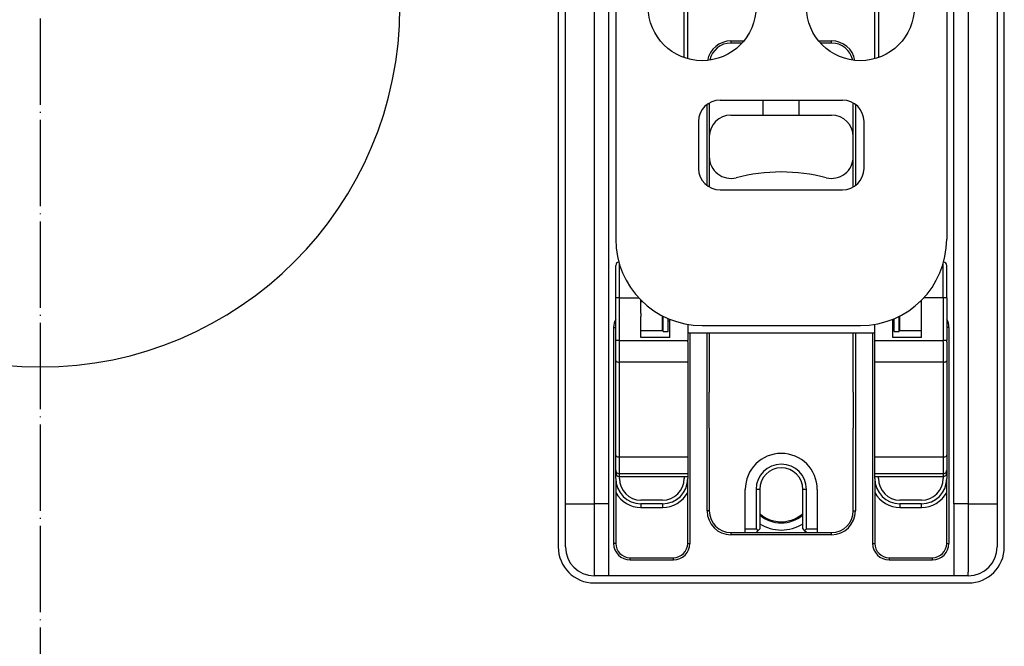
# Model space of a CAD drawing. Extents: x -1763 to 4575, y -3429 to 1051.
# Tile 40 of 174: x -3 to 134, y -1811 to -1724. Entities that reach past the tile are written whole.
import ezdxf

# ---------------------------------------------------------------- set-up
doc = ezdxf.new("R2010")
doc.units = 0
doc.linetypes.add('DOT_CENTER', pattern=[14, 12, -1, 0, -1])
doc.layers.get('0').update_dxf_attribs({"linetype": 'CONTINUOUS'})
doc.layers.add('1', color=7, linetype='CONTINUOUS')

# ---------------------------------------------------------------- blocks, each defined once
blk = doc.blocks.new('HEADPLATE_TSK', base_point=(-401.37, -2707.76))
at = {"layer": '1', "color": 1, "linetype": 'DOT_CENTER'}
blk.add_line((0, -1483.75), (0, -1960), dxfattribs=at)
blk = doc.blocks.new('Z_STAGE_PLATE__630', base_point=(73, -1800.88))
at = {"color": 1, "linetype": 'CONTINUOUS'}
for p, q in [((79, -1652.88), (79, -1790.88)), ((127, -1790.88), (127, -1652.88)), ((73, -1743.88), (73, -1699.88)), ((77, -1699.88), (77, -1743.88)), ((129, -1699.88), (129, -1743.88)), ((133, -1699.88), (133, -1743.88)), ((96, -1726.58), (97.81, -1726.58)), ((96, -1726.58), (96, -1726.88)), ((97.55, -1726.88), (96, -1726.88)), ((108.19, -1726.58), (110, -1726.58)), ((110, -1726.88), (108.45, -1726.88)), ((110, -1726.88), (110, -1726.58)), ((93, -1735.19), (93, -1739.88)), ((113, -1739.88), (113, -1735.19)), ((92.7, -1746.69), (92.7, -1735.39)), ((113.3, -1735.39), (113.3, -1746.69)), ((93, -1739.88), (93, -1742.68)), ((113, -1742.68), (113, -1739.88)), ((93, -1742.68), (93, -1746.38)), ((113, -1745.88), (113, -1742.68)), ((73, -1745.88), (73, -1743.88)), ((77, -1743.88), (77, -1744.38)), ((77, -1744.38), (77, -1748.38)), ((129, -1743.88), (129, -1744.38)), ((129, -1744.38), (129, -1748.38)), ((133, -1743.88), (133, -1745.88)), ((73, -1746.88), (73, -1745.88)), ((113, -1746.89), (113, -1745.88)), ((133, -1745.88), (133, -1746.88)), ((73, -1748.88), (73, -1746.88)), ((93, -1746.38), (93, -1746.89)), ((133, -1746.88), (133, -1748.88)), ((73, -1775.38), (73, -1748.88)), ((77, -1748.38), (77, -1748.88)), ((77, -1748.88), (77, -1775.38)), ((129, -1748.38), (129, -1748.82)), ((129, -1748.82), (129, -1748.88)), ((129, -1748.88), (129, -1775.38)), ((133, -1748.88), (133, -1775.38)), ((79.7, -1766.38), (79.7, -1796.38)), ((79.7, -1766.38), (80, -1766.38)), ((80, -1768.22), (80, -1766.38)), ((90, -1766.38), (90, -1767.19)), ((116, -1767.19), (116, -1766.38)), ((126, -1766.38), (126, -1768.22)), ((126.3, -1766.38), (126, -1766.38)), ((126.3, -1766.38), (126.3, -1796.38)), ((90, -1767.19), (90, -1768.22)), ((90.3, -1767.19), (90.3, -1796.38)), ((92.7, -1791.88), (92.7, -1767.19)), ((93, -1767.19), (93, -1775.38)), ((113, -1775.38), (113, -1767.19)), ((113.3, -1767.19), (113.3, -1791.88)), ((115.7, -1767.19), (115.7, -1796.38)), ((116, -1768.22), (116, -1767.19)), ((80, -1768.38), (80, -1768.22)), ((80, -1770.97), (80, -1768.38)), ((90, -1768.38), (90, -1768.22)), ((90, -1768.38), (90, -1771.22)), ((116, -1768.38), (116, -1768.22)), ((116, -1771.22), (116, -1768.38)), ((126, -1768.38), (126, -1768.22)), ((126, -1768.38), (126, -1770.97)), ((80, -1784.14), (80, -1770.97)), ((90, -1771.22), (90, -1784.39)), ((116, -1784.39), (116, -1771.22)), ((126, -1770.97), (126, -1784.14)), ((73, -1777.38), (73, -1775.38)), ((77, -1775.38), (77, -1775.88)), ((77, -1775.88), (77, -1779.88)), ((93, -1780.38), (93, -1775.38)), ((113, -1775.38), (113, -1780.38)), ((129, -1775.38), (129, -1775.88)), ((129, -1775.88), (129, -1779.88)), ((133, -1775.38), (133, -1777.38)), ((73, -1777.88), (73, -1777.38)), ((133, -1777.38), (133, -1777.88)), ((73, -1778.38), (73, -1777.88)), ((73, -1780.38), (73, -1778.38)), ((133, -1777.88), (133, -1778.38)), ((133, -1778.38), (133, -1780.38)), ((73, -1790.88), (73, -1780.38)), ((77, -1779.88), (77, -1780.38)), ((77, -1780.38), (77, -1790.88)), ((93, -1780.38), (93, -1787.88)), ((113, -1787.78), (113, -1780.38)), ((129, -1779.88), (129, -1780.32)), ((129, -1780.32), (129, -1780.38)), ((129, -1780.38), (129, -1790.88)), ((133, -1780.38), (133, -1790.88)), ((80, -1786.23), (80, -1784.14)), ((90, -1784.39), (90, -1786.71)), ((116, -1786.71), (116, -1784.39)), ((126, -1784.14), (126, -1786.23)), ((80, -1786.59), (80, -1786.23)), ((80, -1787.38), (80, -1786.59)), ((90, -1786.71), (90, -1787.09)), ((90, -1787.09), (90, -1787.38)), ((116, -1787.09), (116, -1786.71)), ((116, -1787.38), (116, -1787.09)), ((126, -1786.23), (126, -1786.59)), ((126, -1786.59), (126, -1787.38)), ((80, -1787.38), (80, -1796.38)), ((90, -1796.38), (90, -1787.38)), ((93, -1787.88), (93, -1791.88)), ((113, -1791.88), (113, -1787.78)), ((116, -1787.38), (116, -1796.38)), ((126, -1796.38), (126, -1787.38)), ((73, -1790.88), (77, -1790.88)), ((73, -1796.88), (73, -1790.88)), ((79, -1790.88), (77, -1790.88)), ((77, -1790.88), (77, -1800.38)), ((79, -1790.88), (79, -1800.88)), ((129, -1790.88), (127, -1790.88)), ((127, -1790.88), (127, -1800.88)), ((129, -1790.88), (129, -1800.38)), ((129, -1790.88), (133, -1790.88)), ((133, -1790.88), (133, -1796.88)), ((93, -1791.88), (92.7, -1791.88)), ((113, -1791.88), (113.3, -1791.88)), ((96, -1794.88), (98, -1794.88)), ((96, -1794.88), (96, -1795.18)), ((110, -1795.18), (96, -1795.18)), ((98, -1794.88), (99.5, -1794.88)), ((99.5, -1794.88), (106.5, -1794.88)), ((106.5, -1794.88), (108, -1794.88)), ((108, -1794.88), (110, -1794.88)), ((110, -1795.18), (110, -1794.88)), ((80, -1796.38), (79.7, -1796.38)), ((90, -1796.38), (90.3, -1796.38)), ((115.7, -1796.38), (116, -1796.38)), ((126, -1796.38), (126.3, -1796.38)), ((82, -1798.68), (82, -1798.38)), ((82, -1798.38), (88, -1798.38)), ((82, -1798.68), (88, -1798.68)), ((88, -1798.68), (88, -1798.38)), ((118, -1798.38), (118, -1798.68)), ((118, -1798.38), (124, -1798.38)), ((118, -1798.68), (124, -1798.68)), ((124, -1798.68), (124, -1798.38)), ((77, -1800.38), (77, -1800.88)), ((79, -1800.88), (77, -1800.88)), ((127, -1800.88), (79, -1800.88)), ((129, -1800.88), (127, -1800.88)), ((129, -1800.88), (129, -1800.38))]:
    blk.add_line(p, q, dxfattribs=at)
for centre, radius, start, end in [((96, -1729.88), 3.3, 90, 169.8232), ((96, -1729.88), 3, 90, 168.0479), ((110, -1729.88), 3.3, 10.1768, 90), ((110, -1729.88), 3, 11.9521, 90), ((82, -1766.38), 2.3, 150.4082, 180), ((124, -1766.38), 2.3, 0, 29.5918), ((96, -1791.88), 3.3, 180, -90), ((96, -1791.88), 3, 180, -90), ((110, -1791.88), 3.3, -90, 0), ((110, -1791.88), 3, -90, 0), ((82, -1796.38), 2.3, 180, -90), ((82, -1796.38), 2, 180, -90), ((88, -1796.38), 2.3, -90, 0), ((88, -1796.38), 2, -90, 0), ((118, -1796.38), 2.3, 180, -90), ((118, -1796.38), 2, 180, -90), ((124, -1796.38), 2.3, -90, 0), ((124, -1796.38), 2, -90, 0), ((77, -1796.88), 4, 180, -90), ((129, -1796.88), 4, -90, 0)]:
    blk.add_arc(centre, radius, start, end, dxfattribs=at)
blk = doc.blocks.new('PIN_E7018-23703_1__631', base_point=(73, -1780.38))
at = {"color": 1, "linetype": 'CONTINUOUS'}
for p, q in [((73, -1777.38), (73, -1775.38)), ((77, -1775.38), (77, -1775.88)), ((77, -1775.88), (77, -1779.88)), ((73, -1780.38), (73, -1778.38)), ((77, -1779.88), (77, -1780.38))]:
    blk.add_line(p, q, dxfattribs=at)
blk = doc.blocks.new('PIN_E7018-23703_2__632', base_point=(73, -1748.88))
at = {"color": 1, "linetype": 'CONTINUOUS'}
for p, q in [((73, -1745.88), (73, -1743.88)), ((77, -1743.88), (77, -1744.38)), ((77, -1744.38), (77, -1748.38)), ((73, -1748.88), (73, -1746.88)), ((77, -1748.38), (77, -1748.88))]:
    blk.add_line(p, q, dxfattribs=at)
blk = doc.blocks.new('PIN_E7018-23703_7__636', base_point=(129, -1748.88))
at = {"color": 1, "linetype": 'CONTINUOUS'}
for p, q in [((129, -1743.88), (129, -1744.38)), ((129, -1744.38), (129, -1748.38)), ((133, -1743.88), (133, -1745.88)), ((133, -1746.88), (133, -1748.88)), ((129, -1748.38), (129, -1748.82)), ((129, -1748.82), (129, -1748.88))]:
    blk.add_line(p, q, dxfattribs=at)
blk = doc.blocks.new('PIN_E7018-23703_8__637', base_point=(129, -1780.38))
at = {"color": 1, "linetype": 'CONTINUOUS'}
for p, q in [((129, -1775.38), (129, -1775.88)), ((129, -1775.88), (129, -1779.88)), ((133, -1775.38), (133, -1777.38)), ((133, -1778.38), (133, -1780.38)), ((129, -1779.88), (129, -1780.32)), ((129, -1780.32), (129, -1780.38))]:
    blk.add_line(p, q, dxfattribs=at)
blk = doc.blocks.new('LATCHPINS__639', base_point=(73, -1780.38))
for name, p in [('PIN_E7018-23703_2__632', (73, -1748.88)), ('PIN_E7018-23703_7__636', (129, -1748.88)), ('PIN_E7018-23703_1__631', (73, -1780.38)), ('PIN_E7018-23703_8__637', (129, -1780.38))]:
    blk.add_blockref(name, p)
blk = doc.blocks.new('RAIL_E7018-23701_2__641', base_point=(116, -1766.79))
at = {"color": 1, "linetype": 'CONTINUOUS'}
for p, q in [((119.5, -1649.79), (119.5, -1645.79)), ((119.5, -1645.79), (122.5, -1645.79)), ((122.5, -1649.79), (122.5, -1645.79)), ((119.5, -1652.38), (119.5, -1649.79)), ((119.5, -1649.79), (122.5, -1649.79)), ((122.5, -1652.38), (122.5, -1649.79)), ((119.5, -1652.38), (119.5, -1652.88)), ((119.5, -1653.38), (119.5, -1652.88)), ((122.5, -1652.88), (122.5, -1652.38)), ((122.5, -1653.38), (122.5, -1652.88)), ((119.5, -1662.92), (119.5, -1653.38)), ((122.5, -1662.92), (122.5, -1653.38)), ((116.5, -1662.92), (116, -1663.42)), ((116, -1664.42), (116, -1663.42)), ((116.5, -1664.42), (116.5, -1662.92)), ((119.5, -1662.92), (116.5, -1662.92)), ((119.5, -1664.42), (119.5, -1662.92)), ((125.5, -1662.92), (122.5, -1662.92)), ((122.5, -1664.42), (122.5, -1662.92)), ((125.5, -1662.92), (126, -1663.42)), ((125.5, -1662.92), (125.5, -1664.42)), ((126, -1663.42), (126, -1664.42)), ((116.5, -1664.42), (116, -1664.42)), ((116, -1668.88), (116, -1664.42)), ((119.5, -1664.42), (116.5, -1664.42)), ((125.5, -1664.42), (122.5, -1664.42)), ((125.5, -1664.42), (126, -1664.42)), ((126, -1664.42), (126, -1668.38)), ((116, -1669.88), (116, -1668.88)), ((126, -1668.38), (126, -1669.38)), ((126, -1669.38), (126, -1675.29)), ((116, -1675.29), (116, -1669.88)), ((116, -1675.34), (116, -1675.29)), ((116, -1675.38), (116, -1675.34)), ((116, -1680.31), (116, -1675.38)), ((116.5, -1675.38), (116.5, -1675.29)), ((125.5, -1675.29), (125.5, -1675.38)), ((126, -1675.29), (126, -1675.38)), ((126, -1675.38), (126, -1676.21)), ((126, -1681.18), (126, -1676.21)), ((116, -1680.62), (116, -1680.31)), ((126, -1681.18), (126, -1684.38)), ((126, -1684.38), (126, -1688.97)), ((126, -1688.97), (126, -1737.29)), ((116, -1729.06), (116, -1714.61)), ((116.5, -1714.76), (116.5, -1728.9)), ((126, -1737.29), (126, -1748.16)), ((126, -1748.16), (126, -1749.16)), ((122.5, -1762.79), (122.5, -1762.59)), ((122.3, -1762.79), (122.5, -1762.79)), ((122.5, -1764.38), (122.5, -1762.79)), ((119.5, -1764.79), (119.5, -1764.88)), ((119.5, -1765.38), (119.5, -1764.88)), ((122.5, -1764.88), (122.5, -1764.38)), ((122.5, -1765.38), (122.5, -1764.88)), ((119.5, -1766.79), (119.5, -1765.38)), ((122.5, -1766.79), (122.5, -1765.38)), ((119.5, -1766.79), (122.5, -1766.79))]:
    blk.add_line(p, q, dxfattribs=at)
blk = doc.blocks.new('RAIL_E7018-23701_1__642', base_point=(80, -1766.79))
at = {"color": 1, "linetype": 'CONTINUOUS'}
for p, q in [((83.5, -1645.79), (86.5, -1645.79)), ((83.5, -1649.79), (83.5, -1645.79)), ((86.5, -1649.79), (86.5, -1645.79)), ((83.5, -1652.38), (83.5, -1649.79)), ((83.5, -1649.79), (86.5, -1649.79)), ((86.5, -1652.38), (86.5, -1649.79)), ((83.5, -1652.38), (83.5, -1652.88)), ((83.5, -1653.38), (83.5, -1652.88)), ((86.5, -1652.88), (86.5, -1652.38)), ((86.5, -1653.38), (86.5, -1652.88)), ((83.5, -1662.92), (83.5, -1653.38)), ((86.5, -1662.92), (86.5, -1653.38)), ((80.5, -1662.92), (80, -1663.42)), ((80, -1664.42), (80, -1663.42)), ((80.5, -1664.42), (80.5, -1662.92)), ((83.5, -1662.92), (80.5, -1662.92)), ((83.5, -1664.42), (83.5, -1662.92)), ((86.5, -1664.42), (86.5, -1662.92)), ((89.5, -1662.92), (86.5, -1662.92)), ((89.5, -1662.92), (89.5, -1664.42)), ((89.5, -1662.92), (90, -1663.42)), ((90, -1663.42), (90, -1664.42)), ((80, -1668.38), (80, -1664.42)), ((80.5, -1664.42), (80, -1664.42)), ((83.5, -1664.42), (80.5, -1664.42)), ((89.5, -1664.42), (86.5, -1664.42)), ((89.5, -1664.42), (90, -1664.42)), ((90, -1664.42), (90, -1668.88)), ((80, -1669.38), (80, -1668.38)), ((80, -1675.29), (80, -1669.38)), ((90, -1668.88), (90, -1669.88)), ((90, -1669.88), (90, -1675.29)), ((80, -1675.38), (80, -1675.29)), ((80, -1675.38), (80, -1676.21)), ((80, -1681.18), (80, -1676.21)), ((80.5, -1675.38), (80.5, -1675.29)), ((90, -1675.29), (90, -1675.34)), ((90, -1675.34), (90, -1675.38)), ((90, -1675.38), (90, -1680.31)), ((90, -1680.62), (90, -1680.31)), ((80, -1681.18), (80, -1684.38)), ((80, -1684.38), (80, -1688.97)), ((80, -1688.97), (80, -1737.29)), ((90, -1729.06), (90, -1714.61)), ((89.5, -1728.9), (89.5, -1714.76)), ((80, -1737.29), (80, -1748.16)), ((80, -1748.16), (80, -1749.16)), ((83.5, -1762.79), (83.5, -1762.59)), ((83.5, -1762.79), (83.7, -1762.79)), ((83.5, -1764.38), (83.5, -1762.79)), ((83.5, -1764.38), (83.5, -1764.88)), ((83.5, -1765.38), (83.5, -1764.88)), ((86.5, -1764.88), (86.5, -1764.79)), ((86.5, -1765.38), (86.5, -1764.88)), ((83.5, -1766.79), (83.5, -1765.38)), ((86.5, -1766.79), (86.5, -1765.38)), ((83.5, -1766.79), (86.5, -1766.79))]:
    blk.add_line(p, q, dxfattribs=at)
blk = doc.blocks.new('PIN_E7018-23702_1__644', base_point=(80, -1764.79))
at = {"color": 1, "linetype": 'CONTINUOUS'}
for p, q in [((80, -1762.29), (80, -1760.09)), ((126, -1762.29), (126, -1760.09)), ((80, -1764.49), (80, -1762.29)), ((126, -1762.29), (126, -1764.49)), ((86.5, -1764.79), (86.51, -1764.79)), ((119.49, -1764.79), (119.5, -1764.79))]:
    blk.add_line(p, q, dxfattribs=at)
blk = doc.blocks.new('CAM_E7018-25002__645', base_point=(80, -1787.09))
at = {"color": 1, "linetype": 'CONTINUOUS'}
for p, q in [((80, -1760.09), (80, -1757.79)), ((80.5, -1762.29), (80.5, -1757.55)), ((125.5, -1762.29), (125.5, -1757.55)), ((126, -1760.09), (126, -1757.79)), ((80, -1762.29), (80, -1760.09)), ((126, -1762.29), (126, -1760.09)), ((80.5, -1762.29), (80, -1762.29)), ((80, -1764.49), (80, -1762.29)), ((80.5, -1768.22), (80.5, -1762.29)), ((80.5, -1762.29), (83.21, -1762.29)), ((83.5, -1762.79), (83.5, -1762.59)), ((122.5, -1762.79), (122.5, -1762.59)), ((125.5, -1762.29), (122.79, -1762.29)), ((126, -1762.29), (125.5, -1762.29)), ((125.5, -1762.29), (125.5, -1768.22)), ((126, -1762.29), (126, -1764.49)), ((83.5, -1764.38), (83.5, -1762.79)), ((122.5, -1764.38), (122.5, -1762.79)), ((80, -1766.38), (80, -1764.49)), ((83.5, -1764.38), (83.5, -1764.88)), ((83.5, -1765.38), (83.5, -1764.88)), ((87.5, -1767.79), (87.5, -1765.24)), ((118.5, -1767.79), (118.5, -1765.24)), ((122.5, -1764.88), (122.5, -1764.38)), ((122.5, -1765.38), (122.5, -1764.88)), ((126, -1764.49), (126, -1766.38)), ((80, -1768.22), (80, -1766.38)), ((83.5, -1766.79), (83.5, -1765.38)), ((90, -1765.95), (90, -1766.38)), ((90, -1766.38), (90, -1767.19)), ((116, -1766.38), (116, -1765.95)), ((116, -1767.19), (116, -1766.38)), ((122.5, -1766.79), (122.5, -1765.38)), ((126, -1766.38), (126, -1768.22)), ((83.5, -1767.79), (83.5, -1766.79)), ((87.5, -1767.79), (83.5, -1767.79)), ((90, -1767.19), (90, -1768.22)), ((116, -1767.19), (90, -1767.19)), ((116, -1768.22), (116, -1767.19)), ((122.5, -1767.79), (118.5, -1767.79)), ((122.5, -1767.79), (122.5, -1766.79)), ((80.5, -1768.22), (80, -1768.22)), ((80, -1768.38), (80, -1768.22)), ((80, -1770.97), (80, -1768.38)), ((80.5, -1768.22), (90, -1768.22)), ((80.5, -1768.38), (80.5, -1768.22)), ((80.5, -1771.22), (80.5, -1768.38)), ((90, -1768.38), (90, -1768.22)), ((90, -1768.38), (90, -1771.22)), ((116, -1768.22), (125.5, -1768.22)), ((116, -1768.38), (116, -1768.22)), ((116, -1771.22), (116, -1768.38)), ((126, -1768.22), (125.5, -1768.22)), ((125.5, -1768.38), (125.5, -1768.22)), ((125.5, -1768.38), (125.5, -1771.22)), ((126, -1768.38), (126, -1768.22)), ((126, -1768.38), (126, -1770.97)), ((80, -1784.14), (80, -1770.97)), ((80.5, -1774.38), (80.5, -1771.22)), ((90, -1771.22), (80.5, -1771.22)), ((90, -1771.22), (90, -1784.39)), ((125.5, -1771.22), (116, -1771.22)), ((116, -1784.39), (116, -1771.22)), ((125.5, -1771.22), (125.5, -1774.38)), ((126, -1770.97), (126, -1784.14)), ((80.5, -1781.38), (80.5, -1774.38)), ((125.5, -1774.38), (125.5, -1781.38)), ((80.5, -1784.39), (80.5, -1781.38)), ((125.5, -1781.38), (125.5, -1784.39)), ((80, -1786.23), (80, -1784.14)), ((80.5, -1786.71), (80.5, -1784.39)), ((90, -1784.39), (80.5, -1784.39)), ((90, -1784.39), (90, -1786.71)), ((125.5, -1784.39), (116, -1784.39)), ((116, -1786.71), (116, -1784.39)), ((125.5, -1784.39), (125.5, -1786.71)), ((126, -1784.14), (126, -1786.23)), ((80, -1786.59), (80, -1786.23)), ((80.5, -1787.09), (80.5, -1786.71)), ((90, -1786.71), (80.5, -1786.71)), ((80.5, -1787.09), (90, -1787.09)), ((90, -1786.71), (90, -1787.09)), ((125.5, -1786.71), (116, -1786.71)), ((116, -1787.09), (116, -1786.71)), ((116, -1787.09), (125.5, -1787.09)), ((125.5, -1786.71), (125.5, -1787.09)), ((126, -1786.23), (126, -1786.59))]:
    blk.add_line(p, q, dxfattribs=at)
for centre, start, end in [((80.5, -1757.79), 98.3013, 180), ((125.5, -1757.79), 0, 81.6987), ((80.5, -1786.59), 180, -90), ((125.5, -1786.59), -90, 0)]:
    blk.add_arc(centre, 0.5, start, end, dxfattribs=at)
for points in [[(80, -1770.97), (80, -1771.01), (80.02, -1771.06), (80.11, -1771.13), (80.17, -1771.16), (80.33, -1771.21), (80.41, -1771.22), (80.5, -1771.22)], [(125.5, -1771.22), (125.59, -1771.22), (125.67, -1771.21), (125.83, -1771.16), (125.89, -1771.13), (125.98, -1771.06), (126, -1771.01), (126, -1770.97)], [(80, -1784.14), (80, -1784.18), (80.02, -1784.23), (80.11, -1784.3), (80.17, -1784.33), (80.33, -1784.38), (80.41, -1784.39), (80.5, -1784.39)], [(125.5, -1784.39), (125.59, -1784.39), (125.67, -1784.38), (125.83, -1784.33), (125.89, -1784.3), (125.98, -1784.23), (126, -1784.18), (126, -1784.14)], [(80, -1786.23), (80, -1786.31), (80.02, -1786.4), (80.11, -1786.54), (80.17, -1786.6), (80.33, -1786.68), (80.41, -1786.71), (80.5, -1786.71)], [(125.5, -1786.71), (125.59, -1786.71), (125.67, -1786.68), (125.83, -1786.6), (125.89, -1786.54), (125.98, -1786.4), (126, -1786.31), (126, -1786.23)]]:
    blk.add_open_spline(points, degree=3, knots=[0, 0, 0, 0, 1, 1, 2, 2, 3, 3, 3, 3], dxfattribs=at)
blk = doc.blocks.new('RETAIN_RING_DIN6799-4__646', base_point=(118.7, -1766.94))
at = {"color": 1, "linetype": 'CONTINUOUS'}
for p, q in [((118.7, -1766.94), (118.7, -1765.16)), ((119.4, -1766.94), (119.4, -1764.84)), ((118.7, -1766.94), (119.4, -1766.94))]:
    blk.add_line(p, q, dxfattribs=at)
blk = doc.blocks.new('RETAIN_RING_DIN6799-4__647', base_point=(86.6, -1766.94))
at = {"color": 1, "linetype": 'CONTINUOUS'}
for p, q in [((86.6, -1766.94), (86.6, -1764.84)), ((87.3, -1766.94), (87.3, -1765.16)), ((86.6, -1766.94), (87.3, -1766.94))]:
    blk.add_line(p, q, dxfattribs=at)
blk = doc.blocks.new('LEVER_E7018-25001__649', base_point=(80, -1766.12))
at = {"color": 1, "linetype": 'CONTINUOUS'}
for p, q in [((80, -1658.71), (80, -1658.3)), ((81, -1657.79), (81, -1657.3)), ((81, -1657.3), (83.5, -1657.3)), ((83.5, -1657.79), (81, -1657.79)), ((81, -1658.52), (81, -1657.79)), ((83.5, -1658.52), (81, -1658.52)), ((81, -1658.52), (81, -1659.69)), ((86.5, -1657.3), (90, -1657.3)), ((90, -1657.79), (86.5, -1657.79)), ((90, -1658.52), (86.5, -1658.52)), ((90, -1657.3), (90, -1657.79)), ((90, -1657.79), (90, -1658.52)), ((90, -1658.52), (90, -1659.69)), ((116, -1657.79), (116, -1657.3)), ((116, -1657.3), (119.5, -1657.3)), ((116, -1658.52), (116, -1657.79)), ((119.5, -1657.79), (116, -1657.79)), ((116, -1659.69), (116, -1658.52)), ((119.5, -1658.52), (116, -1658.52)), ((122.5, -1657.3), (125, -1657.3)), ((125, -1657.79), (122.5, -1657.79)), ((125, -1658.52), (122.5, -1658.52)), ((125, -1657.79), (125, -1657.3)), ((125, -1658.52), (125, -1657.79)), ((125, -1658.52), (125, -1659.69)), ((126, -1658.3), (126, -1658.71)), ((80, -1659.12), (80, -1658.71)), ((80, -1660.55), (80, -1659.12)), ((83.5, -1659.69), (81, -1659.69)), ((81, -1660.69), (81, -1659.69)), ((90, -1659.69), (86.5, -1659.69)), ((90, -1659.69), (90, -1660.69)), ((116, -1660.69), (116, -1659.69)), ((119.5, -1659.69), (116, -1659.69)), ((125, -1659.69), (122.5, -1659.69)), ((125, -1660.69), (125, -1659.69)), ((126, -1658.71), (126, -1659.12)), ((126, -1659.12), (126, -1660.55)), ((80, -1661.55), (80, -1660.55)), ((83.5, -1660.69), (81, -1660.69)), ((81, -1662.92), (81, -1660.69)), ((90, -1660.69), (86.5, -1660.69)), ((90, -1660.69), (90, -1663.42)), ((116, -1663.42), (116, -1660.69)), ((119.5, -1660.69), (116, -1660.69)), ((125, -1660.69), (122.5, -1660.69)), ((125, -1662.92), (125, -1660.69)), ((126, -1660.55), (126, -1661.55)), ((80, -1663.42), (80, -1661.55)), ((126, -1661.55), (126, -1663.42)), ((80, -1664.42), (80, -1663.42)), ((90, -1663.42), (90, -1664.42)), ((116, -1664.42), (116, -1663.42)), ((126, -1663.42), (126, -1664.42)), ((80, -1668.38), (80, -1664.42)), ((90, -1664.42), (90, -1668.88)), ((116, -1668.88), (116, -1664.42)), ((126, -1664.42), (126, -1668.38)), ((80, -1669.38), (80, -1668.38)), ((80, -1675.29), (80, -1669.38)), ((90, -1668.88), (90, -1669.88)), ((116, -1669.88), (116, -1668.88)), ((126, -1668.38), (126, -1669.38)), ((126, -1669.38), (126, -1675.29)), ((90, -1669.88), (90, -1675.29)), ((116, -1675.29), (116, -1669.88)), ((80, -1675.38), (80, -1675.29)), ((80, -1675.38), (80, -1676.21)), ((80, -1681.18), (80, -1676.21)), ((90, -1675.29), (90, -1675.34)), ((90, -1675.34), (90, -1675.38)), ((90, -1675.38), (90, -1680.31)), ((116, -1675.34), (116, -1675.29)), ((116, -1675.38), (116, -1675.34)), ((116, -1680.31), (116, -1675.38)), ((126, -1675.29), (126, -1675.38)), ((126, -1675.38), (126, -1676.21)), ((126, -1681.18), (126, -1676.21)), ((81, -1680.31), (81, -1688.97)), ((90, -1680.62), (90, -1680.31)), ((116, -1680.62), (116, -1680.31)), ((125, -1680.31), (125, -1688.97)), ((80, -1681.18), (80, -1684.38)), ((90, -1680.62), (116, -1680.62)), ((126, -1681.18), (126, -1684.38)), ((80, -1684.38), (80, -1688.97)), ((126, -1684.38), (126, -1688.97)), ((80, -1688.97), (81, -1688.97)), ((80, -1688.97), (80, -1737.29)), ((125, -1688.97), (81, -1688.97)), ((125, -1688.97), (126, -1688.97)), ((126, -1688.97), (126, -1737.29)), ((111.5, -1696.38), (94.5, -1696.38)), ((91.5, -1699.38), (91.5, -1705.88)), ((114.5, -1705.88), (114.5, -1699.38)), ((94.5, -1708.88), (111.5, -1708.88)), ((94.5, -1734.79), (111.5, -1734.79)), ((80, -1737.29), (80, -1748.16)), ((91.5, -1737.79), (91.5, -1744.29)), ((114.5, -1744.29), (114.5, -1737.79)), ((126, -1737.29), (126, -1748.16)), ((94.5, -1747.29), (111.5, -1747.29)), ((80, -1748.16), (80, -1749.16)), ((126, -1748.16), (126, -1749.16)), ((80, -1749.16), (80, -1754.12)), ((126, -1749.16), (126, -1754.12)), ((92, -1766.12), (114, -1766.12))]:
    blk.add_line(p, q, dxfattribs=at)
for centre in [(92, -1721.83), (114, -1721.83)]:
    blk.add_circle(centre, 7.5, dxfattribs=at)
for centre, radius, start, end in [((81, -1658.3), 1, 90, 180), ((125, -1658.3), 1, 0, 90), ((94.5, -1699.38), 3, 90, 180), ((111.5, -1699.38), 3, 0, 90), ((94.5, -1705.88), 3, 180, -90), ((111.5, -1705.88), 3, -90, 0), ((94.5, -1737.79), 3, 90, 180), ((111.5, -1737.79), 3, 0, 90), ((94.5, -1744.29), 3, 180, -90), ((111.5, -1744.29), 3, -90, 0), ((92, -1754.12), 12, 180, -90), ((114, -1754.12), 12, -90, 0)]:
    blk.add_arc(centre, radius, start, end, dxfattribs=at)
for points in [[(80, -1658.71), (80, -1658.55), (80.05, -1658.39), (80.22, -1658.11), (80.35, -1657.99), (80.65, -1657.83), (80.82, -1657.79), (81, -1657.79)], [(81, -1658.52), (80.82, -1658.52), (80.65, -1658.54), (80.35, -1658.65), (80.22, -1658.73), (80.05, -1658.91), (80, -1659.02), (80, -1659.12)], [(125, -1657.79), (125.18, -1657.79), (125.35, -1657.83), (125.65, -1657.99), (125.78, -1658.11), (125.95, -1658.39), (126, -1658.55), (126, -1658.71)], [(125, -1658.52), (125.18, -1658.52), (125.35, -1658.54), (125.65, -1658.65), (125.78, -1658.73), (125.95, -1658.91), (126, -1659.02), (126, -1659.12)], [(81, -1659.69), (80.82, -1659.69), (80.65, -1659.73), (80.35, -1659.88), (80.22, -1659.99), (80.05, -1660.25), (80, -1660.4), (80, -1660.55)], [(126, -1660.55), (126, -1660.4), (125.95, -1660.25), (125.78, -1659.99), (125.65, -1659.88), (125.35, -1659.73), (125.18, -1659.69), (125, -1659.69)], [(80, -1661.55), (80, -1661.4), (80.05, -1661.25), (80.22, -1660.99), (80.35, -1660.88), (80.65, -1660.73), (80.82, -1660.69), (81, -1660.69)], [(125, -1660.69), (125.18, -1660.69), (125.35, -1660.73), (125.65, -1660.88), (125.78, -1660.99), (125.95, -1661.25), (126, -1661.4), (126, -1661.55)], [(81, -1680.31), (80.82, -1680.31), (80.65, -1680.35), (80.35, -1680.5), (80.22, -1680.61), (80.05, -1680.88), (80, -1681.03), (80, -1681.18)], [(126, -1681.18), (126, -1681.03), (125.95, -1680.88), (125.78, -1680.61), (125.65, -1680.5), (125.35, -1680.35), (125.18, -1680.31), (125, -1680.31)]]:
    blk.add_open_spline(points, degree=3, knots=[0, 0, 0, 0, 1, 1, 2, 2, 3, 3, 3, 3], dxfattribs=at)
blk = doc.blocks.new('CLAMP_ASSY__650', base_point=(80, -1787.09))
for name, p in [('RAIL_E7018-23701_1__642', (80, -1766.79)), ('RAIL_E7018-23701_2__641', (116, -1766.79)), ('LEVER_E7018-25001__649', (80, -1766.12)), ('CAM_E7018-25002__645', (80, -1787.09)), ('PIN_E7018-23702_1__644', (80, -1764.79)), ('RETAIN_RING_DIN6799-4__647', (86.6, -1766.94)), ('RETAIN_RING_DIN6799-4__646', (118.7, -1766.94))]:
    blk.add_blockref(name, p)
blk = doc.blocks.new('LATCH_E7018-21201_1__651', base_point=(93, -1794.88))
at = {"color": 1, "linetype": 'CONTINUOUS'}
for p, q in [((96, -1736.88), (110, -1736.88)), ((93, -1739.88), (93, -1742.68)), ((113, -1742.68), (113, -1739.88)), ((93, -1742.68), (93, -1746.38)), ((113, -1745.88), (113, -1742.68)), ((113, -1746.89), (113, -1745.88)), ((93, -1746.38), (93, -1746.89)), ((93, -1767.19), (93, -1775.38)), ((113, -1775.38), (113, -1767.19)), ((93, -1780.38), (93, -1775.38)), ((113, -1775.38), (113, -1780.38)), ((93, -1780.38), (93, -1787.88)), ((113, -1787.78), (113, -1780.38)), ((93, -1787.88), (93, -1791.88)), ((113, -1791.88), (113, -1787.78)), ((98, -1794.38), (98, -1788.88)), ((100, -1788.88), (99.5, -1788.88)), ((99.5, -1788.88), (99.5, -1794.38)), ((100, -1788.88), (100, -1794.38)), ((106.5, -1788.88), (106, -1788.88)), ((106, -1794.38), (106, -1788.88)), ((106.5, -1794.38), (106.5, -1788.88)), ((108, -1788.88), (108, -1794.38)), ((96, -1794.88), (98, -1794.88)), ((98, -1794.38), (99.5, -1794.38)), ((98, -1794.88), (98, -1794.38)), ((98, -1794.88), (99.5, -1794.88)), ((99.5, -1794.38), (99.75, -1794.63)), ((99.75, -1794.63), (99.5, -1794.88)), ((100, -1794.38), (99.75, -1794.63)), ((106, -1794.38), (106.25, -1794.63)), ((106.5, -1794.38), (106.25, -1794.63)), ((106.5, -1794.88), (106.25, -1794.63)), ((106.5, -1794.38), (108, -1794.38)), ((106.5, -1794.88), (108, -1794.88)), ((108, -1794.38), (108, -1794.88)), ((108, -1794.88), (110, -1794.88))]:
    blk.add_line(p, q, dxfattribs=at)
for centre, radius, start, end in [((96, -1739.88), 3, 90, 180), ((110, -1739.88), 3, 0, 90), ((96, -1742.68), 3, 180, -75.5225), ((110, -1742.68), 3, -104.4775, 0), ((103, -1769.79), 25, 90, 104.4775), ((103, -1769.79), 25, 75.5225, 90), ((103, -1788.88), 5, 0, 180), ((103, -1788.88), 3.5, 0, 180), ((103, -1788.88), 3, 0, 180), ((96, -1791.88), 3, 180, -90), ((110, -1791.88), 3, -90, 0)]:
    blk.add_arc(centre, radius, start, end, dxfattribs=at)
blk = doc.blocks.new('DOWEL_PIN_5X50_DIN6325_653', base_point=(100.5, -1736.88))
at = {"color": 1, "linetype": 'CONTINUOUS'}
for p, q in [((100.5, -1708.88), (100.5, -1706.88)), ((105.5, -1708.88), (105.5, -1706.88)), ((100.5, -1736.88), (100.5, -1734.79)), ((105.5, -1736.88), (105.5, -1734.79))]:
    blk.add_line(p, q, dxfattribs=at)
blk = doc.blocks.new('LOCK_ASSY__654', base_point=(93, -1794.88))
for name, p in [('DOWEL_PIN_5X50_DIN6325_653', (100.5, -1736.88)), ('LATCH_E7018-21201_1__651', (93, -1794.88))]:
    blk.add_blockref(name, p)
blk = doc.blocks.new('Z-STAGE_ASSY__655', base_point=(73, -1800.88))
for name, p in [('Z_STAGE_PLATE__630', (73, -1800.88)), ('CLAMP_ASSY__650', (80, -1787.09)), ('LOCK_ASSY__654', (93, -1794.88)), ('LATCHPINS__639', (73, -1780.38))]:
    blk.add_blockref(name, p)
blk = doc.blocks.new('PLATE_E7018-27702__656', base_point=(73, -1800.88))
at = {"color": 1, "linetype": 'CONTINUOUS'}
for p, q in [((73, -1743.88), (73, -1699.88)), ((133, -1699.88), (133, -1743.88)), ((73, -1745.88), (73, -1743.88)), ((133, -1743.88), (133, -1745.88)), ((73, -1746.88), (73, -1745.88)), ((133, -1745.88), (133, -1746.88)), ((73, -1748.88), (73, -1746.88)), ((133, -1746.88), (133, -1748.88)), ((73, -1775.38), (73, -1748.88)), ((133, -1748.88), (133, -1775.38)), ((83.5, -1764.38), (83.5, -1764.88)), ((86.5, -1764.88), (86.5, -1764.79)), ((119.5, -1764.79), (119.5, -1764.88)), ((122.5, -1764.88), (122.5, -1764.38)), ((80, -1770.97), (80, -1768.38)), ((80.5, -1771.22), (80.5, -1768.38)), ((90, -1768.38), (90, -1771.22)), ((116, -1771.22), (116, -1768.38)), ((125.5, -1768.38), (125.5, -1771.22)), ((126, -1768.38), (126, -1770.97)), ((80, -1784.14), (80, -1770.97)), ((80.5, -1774.38), (80.5, -1771.22)), ((90, -1771.22), (90, -1784.39)), ((116, -1784.39), (116, -1771.22)), ((125.5, -1771.22), (125.5, -1774.38)), ((126, -1770.97), (126, -1784.14)), ((80.5, -1781.38), (80.5, -1774.38)), ((125.5, -1774.38), (125.5, -1781.38)), ((73, -1777.38), (73, -1775.38)), ((133, -1775.38), (133, -1777.38)), ((73, -1777.88), (73, -1777.38)), ((133, -1777.38), (133, -1777.88)), ((73, -1778.38), (73, -1777.88)), ((73, -1780.38), (73, -1778.38)), ((133, -1777.88), (133, -1778.38)), ((133, -1778.38), (133, -1780.38)), ((73, -1790.88), (73, -1780.38)), ((133, -1780.38), (133, -1790.88)), ((80.5, -1784.39), (80.5, -1781.38)), ((125.5, -1781.38), (125.5, -1784.39)), ((80, -1786.23), (80, -1784.14)), ((80.5, -1786.71), (80.5, -1784.39)), ((90, -1784.39), (90, -1786.71)), ((116, -1786.71), (116, -1784.39)), ((125.5, -1784.39), (125.5, -1786.71)), ((126, -1784.14), (126, -1786.23)), ((80, -1786.59), (80, -1786.23)), ((80, -1787.38), (80, -1786.59)), ((80.5, -1787.09), (80.5, -1786.71)), ((80.5, -1787.38), (80.5, -1787.09)), ((89.5, -1787.09), (89.5, -1787.38)), ((90, -1786.71), (90, -1787.09)), ((90, -1787.09), (90, -1787.38)), ((116, -1787.09), (116, -1786.71)), ((116, -1787.38), (116, -1787.09)), ((116.5, -1787.38), (116.5, -1787.09)), ((125.5, -1786.71), (125.5, -1787.09)), ((125.5, -1787.09), (125.5, -1787.38)), ((126, -1786.23), (126, -1786.59)), ((126, -1786.59), (126, -1787.38)), ((73, -1796.88), (73, -1790.88)), ((86.5, -1790.38), (83.5, -1790.38)), ((83.5, -1790.88), (83.5, -1791.38)), ((86.5, -1790.88), (83.5, -1790.88)), ((86.5, -1790.88), (86.5, -1791.38)), ((122.5, -1790.38), (119.5, -1790.38)), ((119.5, -1790.88), (119.5, -1791.38)), ((122.5, -1790.88), (119.5, -1790.88)), ((122.5, -1791.38), (122.5, -1790.88)), ((133, -1790.88), (133, -1796.88)), ((83.5, -1791.38), (86.5, -1791.38)), ((119.5, -1791.38), (122.5, -1791.38)), ((77, -1800.38), (77, -1800.88)), ((79, -1800.88), (77, -1800.88)), ((127, -1800.88), (79, -1800.88)), ((129, -1800.88), (127, -1800.88)), ((129, -1800.88), (129, -1800.38))]:
    blk.add_line(p, q, dxfattribs=at)
for centre, radius, start, end in [((86.5, -1768.38), 3.5, 88.3628, 90), ((119.5, -1768.38), 3.5, 90, 91.6372), ((86.5, -1768.38), 3, 88.0898, 90), ((86.5, -1768.38), 3, 70.5288, 74.534), ((119.5, -1768.38), 3, 105.466, 109.4712), ((119.5, -1768.38), 3, 90, 91.9102), ((83.5, -1787.38), 3.5, 180, -90), ((83.5, -1787.38), 3, 180, -90), ((86.5, -1787.38), 3.5, -90, 0), ((86.5, -1787.38), 3, -90, 0), ((119.5, -1787.38), 3.5, 180, -90), ((119.5, -1787.38), 3, 180, -90), ((122.5, -1787.38), 3.5, -90, 0), ((122.5, -1787.38), 3, -90, 0), ((83.5, -1787.38), 4, -151.045, -90), ((86.5, -1787.38), 4, -90, -28.955), ((119.5, -1787.38), 4, -151.045, -90), ((122.5, -1787.38), 4, -90, -28.955), ((103, -1788.93), 4.6, -130.7057, -49.2943), ((103, -1788.93), 5.6, -122.3924, -57.6076), ((77, -1796.88), 4, 180, -90), ((129, -1796.88), 4, -90, 0)]:
    blk.add_arc(centre, radius, start, end, dxfattribs=at)
blk = doc.blocks.new('NEEDLE_BEARING_0509_3__657', base_point=(80.5, -1781.38))
at = {"color": 1, "linetype": 'CONTINUOUS'}
blk.add_line((80.5, -1781.38), (80.5, -1774.38), dxfattribs=at)
blk = doc.blocks.new('NEEDLE_BEARING_0509_1__659', base_point=(125.5, -1781.38))
at = {"color": 1, "linetype": 'CONTINUOUS'}
blk.add_line((125.5, -1774.38), (125.5, -1781.38), dxfattribs=at)
blk = doc.blocks.new('DOWEL_PIN_5X22DIN6325__660', base_point=(113, -1780.38))
at = {"color": 1, "linetype": 'CONTINUOUS'}
blk.add_line((113, -1775.38), (113, -1780.38), dxfattribs=at)
blk = doc.blocks.new('DOWEL_PIN_5X22DIN6325__661', base_point=(93, -1780.38))
at = {"color": 1, "linetype": 'CONTINUOUS'}
blk.add_line((93, -1780.38), (93, -1775.38), dxfattribs=at)
blk = doc.blocks.new('BEARING_PARTS__665', base_point=(80.5, -1781.38))
for name, p in [('NEEDLE_BEARING_0509_3__657', (80.5, -1781.38)), ('NEEDLE_BEARING_0509_1__659', (125.5, -1781.38)), ('DOWEL_PIN_5X22DIN6325__661', (93, -1780.38)), ('DOWEL_PIN_5X22DIN6325__660', (113, -1780.38))]:
    blk.add_blockref(name, p)
blk = doc.blocks.new('PLATE_ASSY_E7018-67702_666', base_point=(73, -1800.88))
for name, p in [('PLATE_E7018-27702__656', (73, -1800.88)), ('BEARING_PARTS__665', (80.5, -1781.38))]:
    blk.add_blockref(name, p)
blk = doc.blocks.new('E7018FA_ASSY_1__667', base_point=(73, -1800.88))
for name in ['Z-STAGE_ASSY__655', 'PLATE_ASSY_E7018-67702_666']:
    blk.add_blockref(name, (73, -1800.88))
blk = doc.blocks.new('E7018FA__706', base_point=(133, -1800.88))
blk.add_blockref('E7018FA_ASSY_1__667', (73, -1800.88))
blk = doc.blocks.new('DUT_BOARD__707', base_point=(284.31, -1929.7))
at = {"color": 1, "linetype": 'CONTINUOUS'}
for start, end in [(90, -90), (-90, 90)]:
    blk.add_arc((0, -1721.88), 50, start, end, dxfattribs=at)
blk = doc.blocks.new('BUSHING_E7018-21702_1__747', base_point=(108, -1793.38))
at = {"color": 1, "linetype": 'CONTINUOUS'}
for radius, start, end in [(5, 0, 180), (4.5, -131.8103, -75), (4.5, -75, -48.1897)]:
    blk.add_arc((103, -1788.88), radius, start, end, dxfattribs=at)
blk = doc.blocks.new('BUSHINGS_POGOTOWER__749', base_point=(108, -1793.38))
blk.add_blockref('BUSHING_E7018-21702_1__747', (108, -1793.38))
blk = doc.blocks.new('SMALLPARTS__815', base_point=(340, -1972.18))
blk.add_blockref('BUSHINGS_POGOTOWER__749', (108, -1793.38))
blk = doc.blocks.new('E7018-24101__816', base_point=(300, -1958.68))
at = {"color": 1, "linetype": 'CONTINUOUS'}
for p, q in [((72, -1646.88), (72, -1796.88)), ((134, -1796.88), (134, -1646.88)), ((77, -1801.88), (129, -1801.88))]:
    blk.add_line(p, q, dxfattribs=at)
for centre, radius, start, end in [((0, -1721.88), 50, 90, -90), ((0, -1721.88), 50, -90, 90), ((77, -1796.88), 5, 180, -90), ((129, -1796.88), 5, -90, 0)]:
    blk.add_arc(centre, radius, start, end, dxfattribs=at)
blk = doc.blocks.new('E7018-64101__817', base_point=(340, -1972.18))
for name, p in [('SMALLPARTS__815', (340, -1972.18)), ('E7018-24101__816', (300, -1958.68))]:
    blk.add_blockref(name, p)
blk = doc.blocks.new('STIFF_ASSY_DUTBD__818', base_point=(340, -1972.18))
for name, p in [('E7018-64101__817', (340, -1972.18)), ('DUT_BOARD__707', (284.31, -1929.7))]:
    blk.add_blockref(name, p)
blk = doc.blocks.new('A1__819', base_point=(340, -1972.18))
for name, p in [('STIFF_ASSY_DUTBD__818', (340, -1972.18)), ('E7018FA__706', (133, -1800.88))]:
    blk.add_blockref(name, p)
blk = doc.blocks.new('FRONT1__820', base_point=(250.3, -1381.88))
blk.add_blockref('A1__819', (340, -1972.18))
blk = doc.blocks.new('L1__821', base_point=(250.3, -1381.88))
blk.add_blockref('FRONT1__820', (250.3, -1381.88))

msp = doc.modelspace()

# ---------------------------------------------------------------- block references
msp.add_blockref('L1__821', (250.3, -1381.88))
at = {"layer": '1'}
msp.add_blockref('HEADPLATE_TSK', (-401.37, -2707.76), dxfattribs=at)

doc.saveas('drawing.dxf')
